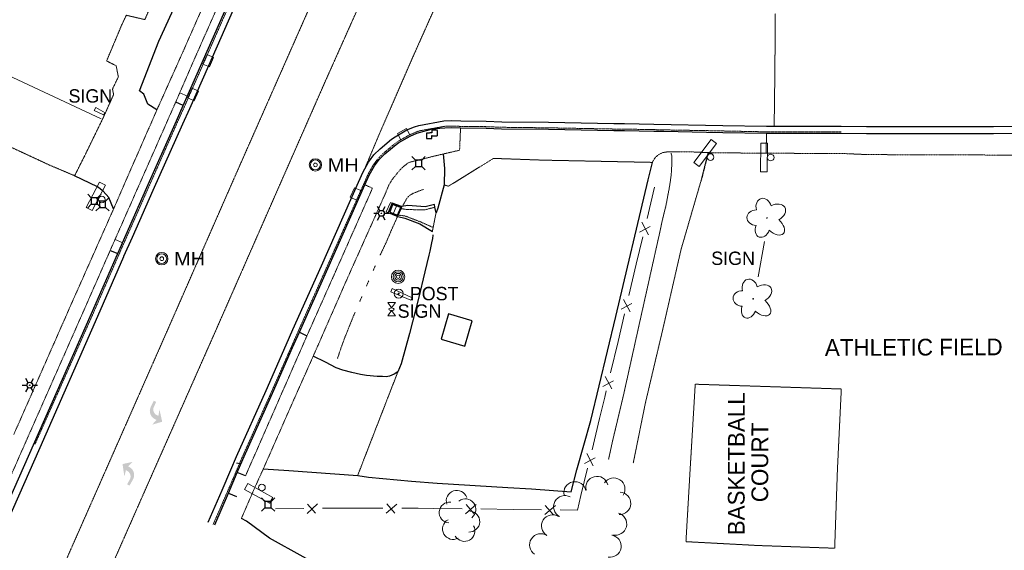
# Model space of a CAD drawing. Extents: x 386588 to 390135, y 96998 to 113606.
# Tile 7 of 92: x 387294 to 387647, y 97797 to 97988. Entities that reach past the tile are written whole.
import ezdxf
from ezdxf.enums import TextEntityAlignment as Align

# ---------------------------------------------------------------- set-up
doc = ezdxf.new("R2010")
doc.units = 0
doc.header["$MEASUREMENT"] = 0
for name, pattern in [('Wisdot3', [0.1875, 0.125, -0.0625]), ('Wisdot5', [0.1, 0.05, -0.05]), ('Wisdot6', [0.375, 0.125, -0.0625, 0.03125, -0.0625, 0.03125, -0.0625])]:
    doc.linetypes.add(name, pattern=pattern)
for name, color, linetype, lineweight in [('E_AREA', 2, 'Wisdot3', 15), ('E_BLD', 241, 'Continuous', 25), ('E_BLD_HvyDash', 241, 'Wisdot3', 25), ('E_BMGRD', 2, 'Egr', 15), ('E_DRN', 40, 'Continuous', 15), ('E_DWY', 2, 'Wisdot3', 15), ('E_LAND_Vegetation', 3, 'Continuous', 15), ('E_LTG', 21, 'Continuous', 25), ('E_MISCPROP', 30, 'Continuous', 15), ('E_MISCPROP_Railing', 30, 'Continuous', 15), ('E_PATH_Sidewalk', 2, 'Wisdot5', 15), ('E_RDWY', 21, 'Continuous', 25), ('E_RDWY_AsphConc', 200, 'Continuous', 25), ('E_RDWY_C_and_G', 21, 'Continuous', 25), ('E_RDWY_Gravel', 21, 'Wisdot3', 25), ('E_RDWY_PavtEdge', 200, 'Wisdot3', 15), ('E_SGN', 21, 'Continuous', 15), ('E_STRUCT_Joint', 200, 'Wisdot3', 15), ('E_UTL_AG', 30, 'Continuous', 15), ('E_UTL_AG_Bold', 30, 'Continuous', 25), ('E_UTL_MH', 30, 'Continuous', 15), ('E_WTR', 4, 'Wisdot6', 15), ('E_WTR_FlowLine', 4, 'Wisdot6', 15), ('P_PATH_Sidewalk', 2, 'Continuous', 30), ('P_PM', 7, 'Continuous', 25)]:
    doc.layers.add(name, color=color, linetype=linetype, lineweight=lineweight)
doc.styles.add('Style-dot_font5', font='dot_font5.shx')
doc.styles.add('Style-IGR_FONT_0', font='dot_font15.shx')
doc.linetypes.add('Egr', pattern='A,0.1,[13,dgnlstyle-ewdotudls.shx,S=0.0002,R=0,X=0,Y=0],0.1', length=0.2)

# ---------------------------------------------------------------- blocks, each defined once
blk = doc.blocks.new('BSGN')
at = {"layer": 'E_SGN', "style": 'Style-dot_font5'}
blk.add_text('SIGN', height=12, dxfattribs=at).set_placement((0.0004433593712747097, 0), align=Align.MIDDLE_CENTER)
blk = doc.blocks.new('INLET')
at = {"layer": 'E_DRN', "flags": 128}
blk.add_lwpolyline([(-7.5, 10), (7.5, 10), (7.5, 0), (-7.5, 0)], close=True, dxfattribs=at)
blk = doc.blocks.new('LPOL')
at = {"layer": 'E_LTG'}
for p, q in [((-4, 0), (-1.5, 0)), ((-0.75, 1.299000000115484), (-2, 3.464000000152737)), ((0.75, 1.299000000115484), (2, 3.464000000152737)), ((1.5, 0), (4, 0)), ((-2, -3.464000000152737), (-0.75, -1.299000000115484)), ((2, -3.464000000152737), (0.75, -1.299000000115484))]:
    blk.add_line(p, q, dxfattribs=at)
for radius in [1.5, 1.5, 1.5, 0.125]:
    blk.add_circle((0, 0), radius, dxfattribs=at)
blk = doc.blocks.new('MH')
at = {"layer": 'E_UTL_MH'}
for radius in [5, 4, 1.5]:
    blk.add_circle((3.053387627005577e-05, -0.0003567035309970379), radius, dxfattribs=at)
at = {"layer": 'E_UTL_MH', "style": 'Style-dot_font5', "width": 1.111111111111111}
blk.add_text('MH', height=10.8, dxfattribs=at).set_placement((10, -0.001000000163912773), align=Align.MIDDLE_LEFT)
blk = doc.blocks.new('MTR')
at = {"layer": 'E_UTL_AG', "flags": 128}
for points in [[(-3.75, 6.495000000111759), (3.75, 6.495000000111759), (0, 1.25)], [(-3.75, -6.495000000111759), (3.75, -6.495000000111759), (0, -1.25)]]:
    blk.add_lwpolyline(points, close=True, dxfattribs=at)
at = {"layer": 'E_UTL_AG'}
blk.add_ellipse((0, 0), major_axis=(2.5, 0), ratio=0.5, dxfattribs=at)
blk = doc.blocks.new('PED')
at = {"layer": 'E_UTL_AG_Bold'}
for p, q in [((-2.5, 2.5), (-5.329000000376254, 5.328999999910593)), ((2.5, 2.5), (5.328999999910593, 5.328999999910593)), ((-2.5, -2.5), (-5.329000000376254, -5.329000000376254)), ((2.5, -2.5), (5.328999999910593, -5.329000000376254))]:
    blk.add_line(p, q, dxfattribs=at)
at = {"layer": 'E_UTL_AG_Bold', "flags": 128}
blk.add_lwpolyline([(-2.5, -2.5), (2.5, -2.5), (2.5, 2.5), (-2.5, 2.5)], close=True, dxfattribs=at)
blk = doc.blocks.new('POLE')
at = {"layer": 'E_MISCPROP'}
for radius in [4.463423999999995, 3.347567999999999, 2.231711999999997, 1.115855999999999]:
    blk.add_circle((0.0004759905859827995, -0.00033181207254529), radius, dxfattribs=at)
blk = doc.blocks.new('POST')
at = {"layer": 'E_MISCPROP'}
for radius in [4, 0.5]:
    blk.add_circle((0, 0), radius, dxfattribs=at)
at = {"layer": 'E_MISCPROP', "style": 'Style-dot_font5'}
blk.add_text('POST', height=12, dxfattribs=at).set_placement((10.00099999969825, 0), align=Align.MIDDLE_LEFT)
blk = doc.blocks.new('SGN')
at = {"flags": 128}
blk.add_lwpolyline([(-15, 3.500000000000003), (-15, 10.5), (15, 10.5), (15, 3.499999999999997)], close=True, dxfattribs=at)
blk.add_circle((0, 0), 3.500000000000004)
blk = doc.blocks.new('SIGN')
at = {"layer": 'E_SGN', "lineweight": 13, "style": 'Style-dot_font5'}
blk.add_text('SIGN', height=12, dxfattribs=at).set_placement((0.0004433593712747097, 0), align=Align.MIDDLE_CENTER)
blk = doc.blocks.new('DTRE')
at = {"layer": 'E_LAND_Vegetation'}
blk.add_circle((-0.1836800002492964, 0), 0.1831067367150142, dxfattribs=at)
for centre, major_axis, ratio in [((-1.870302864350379, 5.319684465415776), (1.359319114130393, -4.981118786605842), 0.7828630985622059), ((4.055502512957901, 2.735869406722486), (-5.27227899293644, -2.928492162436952), 0.6919162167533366), ((-5.871854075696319, 0.1519894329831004), (4.932001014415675, -0.1226139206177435), 0.8320222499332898), ((-2.492468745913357, -5.243435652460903), (1.802061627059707, 4.856219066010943), 0.7168956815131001), ((3.542152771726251, -3.706719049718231), (-5.012431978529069, 4.581562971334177), 0.5602491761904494)]:
    blk.add_ellipse(centre, major_axis=major_axis, ratio=ratio, start_param=1.570796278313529, end_param=4.712388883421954, dxfattribs=at)

msp = doc.modelspace()

# ---------------------------------------------------------------- hatches: boundary and pattern name
at = {"layer": 'P_PM', "linetype": 'Continuous', "lineweight": 25}
h = msp.add_hatch(color=7, dxfattribs=at)
edge = h.paths.add_edge_path()
edge.add_line((387342.9217439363, 97850.67851005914), (387342.0193603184, 97851.10944370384))
edge.add_line((387342.0193603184, 97851.10944370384), (387340.9036731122, 97848.7731725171))
edge.add_line((387340.9036731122, 97848.7731725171), (387340.9370595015, 97848.84583747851))
edge.add_arc((387343.8979997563, 97847.43182391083), 3.281249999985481, 154.472931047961, 244.4728885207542)
edge.add_line((387342.4839839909, 97844.4708847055), (387342.406467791, 97844.508240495))
edge.add_line((387342.406467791, 97844.508240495), (387343.0056505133, 97844.22210055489))
edge.add_line((387343.0056505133, 97844.22210055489), (387341.4554782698, 97842.51220844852))
edge.add_line((387341.4554782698, 97842.51220844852), (387345.0635269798, 97843.5607319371))
edge.add_line((387345.0635269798, 97843.5607319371), (387344.0822766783, 97847.97332730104))
edge.add_line((387344.0822766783, 97847.97332730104), (387343.7004629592, 97845.65141609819))
edge.add_line((387343.7004629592, 97845.65141609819), (387343.1836964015, 97845.89819420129))
edge.add_arc((387344.1545060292, 97847.96398511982), 2.28253443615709, 154.8284550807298, 244.8290222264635, ccw=False)
edge.add_line((387342.0887247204, 97848.9348151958), (387342.9217439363, 97850.67851005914))
h = msp.add_hatch(color=7, dxfattribs=at)
edge = h.paths.add_edge_path()
edge.add_line((387332.4695098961, 97821.13835291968), (387333.3392131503, 97820.64477795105))
edge.add_line((387333.3392131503, 97820.64477795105), (387334.617078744, 97822.89643967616))
edge.add_line((387334.617078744, 97822.89643967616), (387334.5786448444, 97822.82631348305))
edge.add_arc((387331.7249379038, 97824.44586844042), 3.281250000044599, 330.4239312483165, 420.4238887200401)
edge.add_line((387333.3444949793, 97827.29957417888), (387333.4191800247, 97827.2568382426))
edge.add_line((387333.4191800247, 97827.2568382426), (387332.8416970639, 97827.58457202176))
edge.add_line((387332.8416970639, 97827.58457202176), (387334.5087348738, 97829.18073928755))
edge.add_line((387334.5087348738, 97829.18073928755), (387330.8356559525, 97828.38959566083))
edge.add_line((387330.8356559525, 97828.38959566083), (387331.5028856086, 97823.91872834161))
edge.add_line((387331.5028856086, 97823.91872834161), (387332.0476954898, 97826.2078844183))
edge.add_line((387332.0476954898, 97826.2078844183), (387332.5457473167, 97825.9252336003))
edge.add_arc((387331.4314961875, 97823.93314728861), 2.282534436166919, -29.220544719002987, 60.780022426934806, ccw=False)
edge.add_line((387333.4235714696, 97822.81887644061), (387332.4695098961, 97821.13835291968))

# ---------------------------------------------------------------- linework, layer by layer
at = {"layer": 'E_BLD'}
for p, q in [((387447.6969999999, 97882.21200000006), (387445.0700000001, 97873.125)), ((387456.237, 97879.74099999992), (387447.6969999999, 97882.21200000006)), ((387453.6100000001, 97870.65500000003), (387456.237, 97879.74099999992)), ((387445.0700000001, 97873.125), (387453.6100000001, 97870.65500000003))]:
    msp.add_line(p, q, dxfattribs=at)
at = {"layer": 'E_BLD_HvyDash', "flags": 128}
for points in [[(387441.807, 97947.18399999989), (387439.801, 97947.04900000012)], [(387439.801, 97947.04900000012), (387439.852, 97945.18500000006)], [(387443.7829999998, 97948.19100000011), (387441.8029999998, 97948.1669999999)], [(387441.8029999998, 97948.1669999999), (387441.807, 97947.18399999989)], [(387443.753, 97946.14600000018), (387443.7829999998, 97948.19100000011)], [(387439.852, 97945.18500000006), (387441.7779999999, 97945.16500000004)], [(387441.7519999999, 97946.17599999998), (387443.753, 97946.14600000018)], [(387441.7779999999, 97945.16500000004), (387441.7519999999, 97946.17599999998)]]:
    msp.add_lwpolyline(points, dxfattribs=at)
at = {"layer": 'E_DWY', "flags": 128}
for points in [[(387280.46, 97946.8629999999), (387304.736, 97935.57600000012), (387313.6599999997, 97931.80700000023)], [(387527.5009741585, 97939.76100496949), (387527.605, 97939.74099999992), (387527.804, 97938.93999999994), (387527.8740000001, 97937.00900000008), (387527.6100000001, 97932.37800000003), (387527.2960000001, 97929.919), (387526.8640000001, 97927.21900000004), (387526.314, 97924.39199999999), (387525.73, 97921.19100000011), (387524.425, 97915.9040000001), (387523.6839999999, 97912.41299999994), (387523.179, 97910.12000000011), (387516.5490000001, 97880.42999999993), (387510.412, 97852.79799999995), (387506.517, 97836.473), (387505.1200000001, 97830.01300000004)], [(387513.9920000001, 97828.81000000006), (387518.355, 97850.39599999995), (387524.473, 97876.29300000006), (387531.129, 97905.37899999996), (387538.3080000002, 97930.07500000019)], [(387536.2109999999, 97857.02300000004), (387534.3800000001, 97826.49099999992), (387532.878, 97800.55199999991), (387558.5900000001, 97799.17599999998), (387586.2139999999, 97798.19999999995), (387587.1969999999, 97826.34000000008), (387588.5919999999, 97855.331)], [(387588.591, 97855.31199999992), (387563.574, 97856.13100000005), (387536.2109999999, 97857.02300000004)], [(387371.6529999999, 97828.68299999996), (387373.3433125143, 97828.60350962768)]]:
    msp.add_lwpolyline(points, dxfattribs=at)
at = {"layer": 'E_LAND_Vegetation'}
for centre, radius, start, end in [((387500.9406189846, 97819.98098667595), 4.0025864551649, 14.12895555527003, 194.1136333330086), ((387506.9893815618, 97819.43528217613), 4.002586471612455, 326.1398361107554, 146.1245138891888), ((387493.094552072, 97818.05873504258), 4.00258645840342, 11.93237222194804, 191.9170499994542), ((387450.6981911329, 97815.18202308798), 3.775680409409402, 18.77694999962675, 198.7616277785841), ((387453.7613555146, 97812.12477952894), 3.775680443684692, 307.3229305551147, 127.3076083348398), ((387489.4219479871, 97813.06672988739), 4.002586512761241, 61.49951666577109, 241.4841944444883), ((387509.0793308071, 97814.27695727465), 4.002586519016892, 267.4987083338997, 87.48338611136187), ((387448.1657199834, 97811.0157324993), 3.775680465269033, 84.26759444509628, 264.2522722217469), ((387455.1405464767, 97807.7667751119), 3.775680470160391, 267.3229305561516, 87.30760833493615), ((387485.0814538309, 97806.19214288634), 4.002586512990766, 57.87068611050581, 237.8553638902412), ((387507.6400461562, 97806.90481173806), 4.002586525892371, 255.1032972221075, 75.08797499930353), ((387449.3834118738, 97805.11727645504), 3.775680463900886, 119.0711916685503, 299.0558694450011), ((387453.4525010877, 97804.43015240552), 3.775680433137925, 209.4978416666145, 29.48251944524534), ((387480.7866134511, 97799.39075799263), 4.002586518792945, 56.7795805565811, 236.7642583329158), ((387505.6412737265, 97798.95802251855), 4.002586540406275, 260.4212333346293, 80.40591111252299)]:
    msp.add_arc(centre, radius, start, end, dxfattribs=at)
at = {"layer": 'E_MISCPROP_Railing'}
for p, q in [((387519.395, 97910.66299999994), (387517.0519999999, 97915.11400000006)), ((387516.2180000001, 97911.59199999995), (387520.024, 97913.6229999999)), ((387512.851, 97882.9979999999), (387510.5079999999, 97887.44999999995)), ((387509.675, 97883.929), (387513.48, 97885.95999999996)), ((387503.1310000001, 97856.26399999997), (387506.936, 97858.29499999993)), ((387506.307, 97855.33499999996), (387503.9639999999, 97859.78600000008)), ((387496.4609999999, 97828.63899999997), (387500.2779999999, 97830.6499999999)), ((387499.6329999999, 97827.69200000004), (387497.314, 97832.15599999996)), ((387397.0090000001, 97810.70900000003), (387400.7509999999, 97814.07199999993)), ((387397.132, 97814.01699999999), (387400.034, 97810.82499999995)), ((387425.402, 97810.76600000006), (387429.2069999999, 97814.05799999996)), ((387425.588, 97814.07000000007), (387428.429, 97810.82499999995)), ((387453.8130000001, 97810.57499999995), (387457.6459999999, 97813.83400000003)), ((387454.027, 97813.87800000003), (387456.8400000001, 97810.60800000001)), ((387482.2390000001, 97810.2350000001), (387486.0700000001, 97813.49399999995)), ((387482.4510000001, 97813.53700000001), (387485.2660000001, 97810.26799999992))]:
    msp.add_line(p, q, dxfattribs=at)
at = {"layer": 'E_MISCPROP_Railing', "flags": 128}
for points in [[(387220.3289999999, 97999.9609999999), (387246.024, 97988.19900000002), (387285.7520000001, 97969.65699999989), (387323.206, 97952.17299999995)], [(387518.942, 97916.45500000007), (387521.601, 97927.696)], [(387515.057, 97900.03300000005), (387517.3959999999, 97909.919)], [(387512.398, 97888.79099999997), (387515.057, 97900.03300000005)], [(387508.513, 97872.36800000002), (387510.852, 97882.25600000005)], [(387505.8540000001, 97861.1270000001), (387508.513, 97872.36800000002)], [(387501.929, 97844.71399999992), (387503.79, 97852.40100000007), (387504.3089999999, 97854.59100000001)], [(387499.2109999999, 97833.48699999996), (387501.929, 97844.71399999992)], [(387495.2390000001, 97817.0859999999), (387497.6300000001, 97826.95999999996)], [(387487.7919999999, 97811.94299999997), (387493.9750000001, 97811.86800000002), (387495.2390000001, 97817.0859999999)], [(387385.6399999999, 97812.31199999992), (387395.798, 97812.46600000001)], [(387402.514, 97812.56700000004), (387405.2080000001, 97812.60800000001), (387414.0649999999, 97812.57799999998)], [(387414.0649999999, 97812.57799999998), (387424.2239999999, 97812.544)], [(387430.9410000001, 97812.53099999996), (387436.878, 97812.55199999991), (387442.4920000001, 97812.4850000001)], [(387442.4920000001, 97812.4850000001), (387452.6510000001, 97812.3629999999)], [(387459.3659999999, 97812.28300000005), (387470.9169999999, 97812.14500000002)], [(387470.9169999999, 97812.14500000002), (387481.0760000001, 97812.02300000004)]]:
    msp.add_lwpolyline(points, dxfattribs=at)
at = {"layer": 'E_PATH_Sidewalk', "lineweight": 15}
msp.add_line((387296.2364149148, 97836.55742957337), (387263.5893335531, 97762.5886734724), dxfattribs=at)
at = {"layer": 'E_PATH_Sidewalk', "flags": 128}
for points in [[(387352.6069999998, 97976.50100000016), (387372.3599999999, 98021.27300000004)], [(387356.8429999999, 97974.179), (387376.949, 98019.56600000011)], [(387343.1809999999, 97955.46400000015), (387352.6069999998, 97976.50100000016)], [(387349.9109999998, 97958.23400000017), (387356.8429999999, 97974.179)], [(387326.4079999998, 97905.00499999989), (387349.9109999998, 97958.23400000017)], [(387332.4129999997, 97930.91300000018), (387343.1809999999, 97955.46400000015)], [(387451.71, 97940.96400000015), (387452.0490000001, 97948.99699999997)], [(387443.1519999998, 97938.97599999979), (387451.71, 97940.96400000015)], [(387520.8330000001, 97936.59400000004), (387521.0531276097, 97937.05282019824), (387521.8662649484, 97938.30747560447), (387522.9699999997, 97939.31600000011), (387522.9699999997, 97939.31600000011), (387524.5840943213, 97940.11308718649), (387526.3638453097, 97940.38352180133), (387526.3638453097, 97940.38352180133), (387534.7739999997, 97940.35699999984), (387540.8169999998, 97940.07899999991), (387561.5980000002, 97939.85900000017), (387588.531, 97939.79799999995)], [(387588.531, 97939.79799999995), (387596.6950000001, 97939.43900000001), (387614.2760000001, 97939.26900000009), (387629.97, 97939.35599999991), (387647.602, 97939.1499999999), (387673.9199999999, 97939.12599999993), (387694.53, 97939.18299999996), (387713.568, 97939.00300000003), (387729.6629999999, 97938.95100000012), (387740.061, 97938.9709999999), (387740.8419999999, 97938.15699999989), (387741.3470000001, 97937.57400000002), (387741.8319999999, 97936.99600000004), (387742.0249999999, 97936.63199999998), (387742.081, 97936.10599999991), (387742.0859999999, 97935.00499999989), (387741.923, 97933.03600000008), (387741.8319999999, 97931.33400000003), (387741.794, 97929.72900000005), (387741.872, 97928.00399999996), (387741.8940000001, 97926.50300000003), (387741.9879999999, 97924.50300000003), (387729.3899999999, 97912.82899999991), (387717.811, 97901.81600000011), (387708.483, 97893.08799999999), (387708.3540000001, 97892.8500000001), (387708.4809999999, 97885.696), (387708.5320000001, 97866.69500000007), (387708.5090000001, 97851.25399999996), (387708.53, 97837.22900000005), (387708.605, 97823.06199999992), (387708.4510000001, 97806.86499999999), (387708.5149999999, 97798.73699999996), (387708.487, 97791.13599999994), (387708.6499999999, 97790.59499999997), (387715.0859999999, 97784.62899999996), (387722.3700000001, 97777.41800000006), (387728.899, 97770.70999999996), (387735.655, 97763.82300000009), (387732.149, 97759.6270000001), (387726.0430000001, 97752.76300000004), (387722.075, 97747.81499999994), (387721.9709999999, 97747.527), (387721.8300000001, 97739.1229999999), (387721.675, 97726.83499999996), (387721.6699999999, 97717.57799999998), (387723.939, 97717.6370000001), (387726.6899999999, 97718.0290000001), (387726.53, 97723.41100000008), (387726.649, 97729.21900000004), (387726.5660000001, 97737.03300000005), (387726.6189999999, 97741.73099999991), (387726.3500000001, 97745.35400000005), (387726.3589999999, 97745.82799999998), (387726.946, 97746.902), (387729.8060000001, 97750.03000000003), (387736.452, 97757.64100000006), (387741.8189999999, 97763.76099999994), (387746.737, 97769.1000000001), (387750.9010000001, 97773.84899999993), (387753.2320000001, 97776.66599999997), (387753.895, 97777.5290000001), (387754.3130000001, 97778.09700000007), (387754.531, 97778.34700000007), (387760.4780000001, 97778.20900000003), (387770.4350000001, 97778.05799999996), (387778.449, 97777.93200000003), (387786.4380000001, 97777.88400000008), (387790.706, 97777.81099999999), (387792.3149999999, 97777.78399999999), (387793.6270000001, 97777.98999999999), (387796.2649999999, 97778.00399999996), (387798.4650000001, 97778.19999999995), (387799.997, 97778.35400000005), (387801.2010000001, 97778.38899999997), (387802.2709999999, 97778.55300000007), (387803.0900000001, 97778.48999999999), (387808.1429999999, 97778.21500000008), (387813.46, 97778.2080000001), (387823.584, 97778.04799999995), (387828.5079999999, 97778.10899999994), (387828.6229999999, 97780.84899999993)], [(387431.3229733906, 97934.8676487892), (387433.1149999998, 97936.32400000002)], [(387433.1149999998, 97936.32400000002), (387433.6200000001, 97936.58499999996)], [(387433.1149999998, 97936.32400000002), (387433.1149999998, 97936.32400000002)], [(387433.6200000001, 97936.58499999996), (387443.1519999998, 97938.97599999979)], [(387427.4399999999, 97930.28800000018), (387429.1079226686, 97932.4108045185)], [(387429.1079226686, 97932.4108045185), (387430.4040000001, 97933.94900000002)], [(387429.1079226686, 97932.4108045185), (387429.1079226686, 97932.4108045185)], [(387430.4040000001, 97933.94900000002), (387431.3229733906, 97934.8676487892)], [(387430.4040000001, 97933.94900000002), (387430.4040000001, 97933.94900000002)], [(387431.3229733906, 97934.8676487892), (387431.3229733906, 97934.8676487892)], [(387327.6319999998, 97919.90799999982), (387332.4129999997, 97930.91300000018)], [(387420.452, 97927.29999999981), (387417.784, 97928.57400000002)], [(387426.3419353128, 97928.49964390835), (387427.4399999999, 97930.28800000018)], [(387427.4399999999, 97930.28800000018), (387427.4399999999, 97930.28800000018)], [(387407.1600000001, 97897.30599999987), (387420.452, 97927.29999999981)], [(387411.52, 97895.12999999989), (387425.0549999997, 97925.3500000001)], [(387425.0549999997, 97925.3500000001), (387426.3419353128, 97928.49964390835)], [(387426.3419353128, 97928.49964390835), (387426.3419353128, 97928.49964390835)], [(387312.6439999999, 97886.18999999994), (387327.6319999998, 97919.90799999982)], [(387317.1809999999, 97883.99899999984), (387326.4079999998, 97905.00499999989)], [(387396.9619999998, 97874.38499999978), (387407.1600000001, 97897.30599999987)], [(387399.2029999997, 97867.04600000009), (387411.52, 97895.12999999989)], [(387291.8590000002, 97839.0410000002), (387312.6439999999, 97886.18999999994)], [(387296.2364149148, 97836.55742957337), (387317.1809999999, 97883.99899999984)], [(387374.9249999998, 97824.11799999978), (387396.9619999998, 97874.38499999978)], [(387391.628, 97850.06000000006), (387399.2029999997, 97867.04600000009)], [(387381.304, 97826.62099999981), (387391.628, 97850.06000000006)], [(387377.7399999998, 97818.7799999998), (387381.304, 97826.62099999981)], [(387373.4670000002, 97808.87699999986), (387377.7399999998, 97818.7799999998)]]:
    msp.add_lwpolyline(points, dxfattribs=at)
at = {"layer": 'E_RDWY', "flags": 128}
for points in [[(387588.5447268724, 97949.55440479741), (387597.639, 97949.4709999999), (387643.125, 97949.5020000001), (387682.794, 97949.6370000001), (387734.9369999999, 97949.77600000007), (387745.5349999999, 97949.56799999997), (387763.5290000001, 97949.63599999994)], [(387588.523, 97947.054), (387597.645, 97946.9709999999), (387643.1300000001, 97947.0020000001), (387682.801, 97947.1370000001), (387734.9169999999, 97947.27600000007), (387745.486, 97947.06799999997)]]:
    msp.add_lwpolyline(points, dxfattribs=at)
at = {"layer": 'E_RDWY_AsphConc', "flags": 128}
for points in [[(387343.1809999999, 97955.46400000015), (387339.9589999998, 97957.42100000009), (387338.415, 97961.06000000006), (387336.8760000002, 97962.24200000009), (387343.852, 97980.04000000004), (387364.2489999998, 98024.82599999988), (387385.5049999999, 98072.42700000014), (387406.3420000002, 98118.8620000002), (387427.4399999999, 98165.25799999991), (387446.3659999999, 98205.56399999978), (387449.7990000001, 98212.2629999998), (387457.0830000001, 98217.20299999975), (387459.0609999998, 98216.84400000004)], [(387352.6370000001, 97956.97999999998), (387349.9109999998, 97958.23400000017)], [(387445.7680000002, 97939.62900000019), (387446.3319999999, 97934.39699999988), (387446.148, 97928.5), (387443.9369999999, 97920.179), (387443.2549999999, 97918.53200000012), (387442.8840000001, 97920.49800000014), (387442.6710000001, 97921.45299999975), (387439.307, 97920.58799999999), (387433.0899999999, 97921.14399999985), (387430.9169999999, 97920.72699999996)], [(387519.3169999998, 97930.31999999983), (387520.8330000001, 97936.59400000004)], [(387327.6319999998, 97919.90799999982), (387325.9390000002, 97923.93800000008), (387323.8810000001, 97926.30899999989), (387321.8530000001, 97927.87300000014), (387313.6600000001, 97931.80700000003)], [(387415.1770000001, 97824.33000000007), (387418.9809999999, 97823.72799999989), (387434.513, 97822.26799999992), (387443.7039999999, 97821.57799999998), (387468.99, 97820.01399999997), (387477.5360000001, 97819.44900000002), (387491.6839999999, 97818.48099999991), (387493.7849999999, 97826.30899999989), (387498.709, 97843.96900000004), (387507.7550000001, 97881.3459999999), (387519.3169999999, 97930.32)], [(387429.5150000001, 97917.21499999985), (387429.6570000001, 97917.68200000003), (387430.798, 97919.99200000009), (387430.9169999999, 97920.72699999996), (387427.5559999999, 97921.97300000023), (387426.091, 97918.63899999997), (387429.5150000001, 97917.21499999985), (387432.054, 97916.53599999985), (387437.443, 97914.58900000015), (387441.9449999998, 97911.85900000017)], [(387442.1229456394, 97910.56084648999), (387442.118, 97910.46500000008), (387441.9609999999, 97909.24099999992), (387441.648, 97907.72600000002), (387441.398, 97906.56300000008), (387440.993, 97904.78700000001), (387440.639, 97903.2649999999), (387439.186, 97897.36199999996), (387437, 97887.79900000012), (387433.7620000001, 97875.16800000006), (387430.7849999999, 97864.30899999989), (387429.5800000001, 97861.48600000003)], [(387326.4079999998, 97905.00499999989), (387329.1140000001, 97903.86500000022)], [(387394.2399999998, 97875.67199999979), (387396.9619999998, 97874.38499999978)], [(387429.5800000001, 97861.48600000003), (387428.2239999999, 97860.68599999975), (387426.6189999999, 97859.93899999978), (387426.6189999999, 97859.93899999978), (387425.3205636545, 97859.71525236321), (387424.0049999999, 97859.78800000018), (387424.0049999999, 97859.78800000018), (387422.145, 97859.7749999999), (387418.3695327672, 97860.09863657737), (387418.3695327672, 97860.09863657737), (387416.227, 97860.46700000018), (387416.227, 97860.46700000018), (387413.0918338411, 97861.21942268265), (387413.0918338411, 97861.21942268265), (387409.7969999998, 97862.08799999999), (387409.7969999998, 97862.08799999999), (387407.4849108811, 97862.94174678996), (387407.4849108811, 97862.94174678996), (387403.6639999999, 97864.96700000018), (387403.6639999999, 97864.96700000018), (387399.2029999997, 97867.04600000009)], [(387381.304, 97826.62099999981), (387390.5239999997, 97826.1129999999), (387415.1770000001, 97824.33000000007)], [(387374.9249999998, 97824.11799999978), (387371.9729999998, 97825.35600000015)], [(387368.807, 97817.99099999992), (387371.6850000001, 97816.7089999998)], [(387407.696, 97788.39399999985), (387383.585, 97801.7799999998), (387375.253, 97807.87099999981), (387373.4670000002, 97808.87699999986)]]:
    msp.add_lwpolyline(points, dxfattribs=at)
msp.add_lwpolyline([(387427.6519999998, 97921.51699999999), (387426.6439999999, 97918.71100000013), (387429.4210000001, 97917.6379999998), (387430.6299999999, 97920.45699999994)], close=True, dxfattribs=at)
at = {"layer": 'E_RDWY_C_and_G'}
msp.add_line((387090.2416382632, 97356.21483970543), (387301.2747749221, 97834.35298016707), dxfattribs=at)
at = {"layer": 'E_RDWY_C_and_G', "flags": 128}
for points in [[(387298.9377424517, 97835.24903439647), (387319.7229999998, 97882.36500000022), (387329.0580000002, 97903.70399999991), (387329.1140000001, 97903.86500000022), (387332.1660000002, 97910.72999999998), (387339.5899999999, 97927.57599999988), (387350.1510000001, 97951.45099999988), (387352.6370000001, 97956.97999999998), (387359.4369999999, 97972.38200000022), (387379.7599999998, 98018.58999999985), (387399.889, 98064.06499999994), (387421.2540000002, 98112.5129999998), (387439.6979999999, 98154.11599999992), (387460.568, 98201.3999999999), (387465.4180000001, 98212.4879999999), (387466.054, 98214.02300000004), (387476.7540000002, 98238.04900000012), (387478.1609999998, 98241.04900000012), (387486.1217946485, 98259.60861505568)], [(387301.2747749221, 97834.35298016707), (387321.9188849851, 97881.39642252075), (387331.2941686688, 97902.82750752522), (387331.3432816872, 97902.96870745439), (387334.4507509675, 97909.71512737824), (387341.87700349, 97926.56623863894), (387352.4342342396, 97950.43271758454), (387354.9205963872, 97955.9625230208), (387361.7247328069, 97971.37389201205), (387382.0472538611, 98017.58080304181), (387402.1757569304, 98063.05468038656), (387423.5404640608, 98111.50201626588), (387441.9834702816, 98153.1027746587)], [(387361.5813204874, 97807.51555415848), (387366.5102701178, 97818.97843701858), (387369.6729129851, 97826.3356273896), (387371.6673351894, 97831.06221730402), (387382.296677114, 97854.78383406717), (387389.5392371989, 97871.19503942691), (387391.9540430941, 97876.68414441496), (387402.1400409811, 97899.5426278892), (387415.4685780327, 97929.51986451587), (387417.0770037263, 97933.20942615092), (387419.0654863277, 97936.70883113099), (387419.0654863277, 97936.70883113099), (387420.9651498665, 97939.25087496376), (387423.2109151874, 97941.49302717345), (387423.2109151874, 97941.49302717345), (387427.3231734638, 97944.94111598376), (387427.3231734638, 97944.94111598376), (387428.5491941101, 97945.81141506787), (387428.5491941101, 97945.81141506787), (387432.827682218, 97948.2200614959), (387432.827682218, 97948.2200614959), (387435.5492253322, 97949.38377253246), (387435.5492253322, 97949.38377253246), (387437.038068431, 97949.8790467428), (387437.038068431, 97949.8790467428), (387446.10697967, 97951.50391996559), (387446.10697967, 97951.50391996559), (387448.8647636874, 97951.57796765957), (387448.8647636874, 97951.57796765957), (387452.122684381, 97951.49630898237), (387452.122684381, 97951.49630898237), (387461.2575265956, 97951.38942783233), (387466.8525053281, 97951.17042866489), (387483.6026215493, 97950.97473107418), (387507.0557460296, 97950.54278403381), (387510.889469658, 97950.50681477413), (387521.3486896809, 97950.34160595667), (387546.100631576, 97949.84750730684), (387561.8208913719, 97949.53701570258), (387588.5214097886, 97949.5539994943)], [(387363.878, 97806.52799999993), (387368.807, 97817.99099999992), (387371.9729999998, 97825.35600000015), (387373.96, 97830.06499999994), (387384.5809999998, 97853.76800000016), (387391.827, 97870.18699999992), (387394.2399999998, 97875.67199999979), (387404.4240000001, 97898.52600000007), (387417.784, 97928.57400000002), (387419.2962620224, 97932.05775247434), (387421.1708422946, 97935.36069306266), (387421.1708422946, 97935.36069306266), (387422.8545434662, 97937.61374582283), (387424.8449999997, 97939.60099999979), (387424.8449999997, 97939.60099999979), (387428.9013140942, 97943.00218015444), (387428.9013140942, 97943.00218015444), (387429.8590000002, 97943.68200000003), (387429.8590000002, 97943.68200000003), (387433.9688900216, 97945.99573131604), (387433.9688900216, 97945.99573131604), (387436.3689999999, 97947.02199999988), (387436.3689999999, 97947.02199999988), (387437.6624773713, 97947.45402383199), (387437.6624773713, 97947.45402383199), (387438.5589999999, 97947.7250000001), (387438.5589999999, 97947.7250000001), (387442.0878644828, 97948.58048339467), (387442.0878644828, 97948.58048339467), (387444.3879999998, 97948.90199999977), (387444.3879999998, 97948.90199999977), (387444.6178529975, 97948.91757343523), (387444.6178529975, 97948.91757343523), (387446.3760000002, 97949.01500000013), (387446.3760000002, 97949.01500000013), (387448.8568314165, 97949.07798024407), (387448.8568314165, 97949.07798024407), (387452.0490000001, 97948.99699999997), (387452.0490000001, 97948.99699999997), (387461.1940000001, 97948.89000000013), (387466.7889999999, 97948.67100000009), (387483.5649999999, 97948.4750000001), (387507.0210000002, 97948.04300000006), (387510.858, 97948.00700000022), (387521.304, 97947.84200000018), (387524.9789999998, 97947.73600000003), (387540.1979999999, 97947.4709999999), (387546.051, 97947.34799999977), (387561.7970000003, 97947.03700000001), (387588.523, 97947.054)]]:
    msp.add_lwpolyline(points, dxfattribs=at)
at = {"layer": 'E_RDWY_C_and_G', "linetype": 'Continuous', "lineweight": 25, "flags": 128}
msp.add_lwpolyline([(387087.9551238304, 97357.22402276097), (387298.9377424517, 97835.24903439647)], dxfattribs=at)
at = {"layer": 'E_RDWY_Gravel', "flags": 128}
msp.add_lwpolyline([(387540.8169999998, 97940.07899999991), (387538.3080000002, 97930.07500000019)], dxfattribs=at)
at = {"layer": 'E_RDWY_PavtEdge', "flags": 128}
for points in [[(387492.05, 98206.62400000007), (387462.1100000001, 98137.96800000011), (387432.919, 98071.65800000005), (387400.3740000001, 97997.75600000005), (387371.639, 97932.66800000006), (387346.754, 97875.93599999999), (387318.013, 97810.75699999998), (387294.6189999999, 97757.77000000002), (387272.2849999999, 97707.21600000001), (387246.841, 97649.66500000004), (387226.557, 97603.544), (387201.274, 97545.75), (387175.348, 97487.3459999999), (387150.6200000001, 97431.18699999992), (387129.0959999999, 97382.65999999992), (387111.9920000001, 97344.04799999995)], [(387499.787, 98183.07400000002), (387476.817, 98131.48399999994), (387447.5649999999, 98064.88400000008), (387423.29, 98009.88299999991), (387403.6780000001, 97965.96900000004), (387386.3230000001, 97926.49300000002), (387364.304, 97876.36599999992), (387340.9010000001, 97823.4750000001), (387316.2890000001, 97767.6810000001), (387289.757, 97707.01799999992), (387263.1869999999, 97647.0419999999), (387236.398, 97586.01600000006), (387219.307, 97547.68800000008), (387195.075, 97492.3330000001), (387169.243, 97433.89800000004), (387146.5889999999, 97383.19999999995)]]:
    msp.add_lwpolyline(points, dxfattribs=at)
at = {"layer": 'E_SGN'}
msp.add_line((387561.0560000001, 97908.19100000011), (387558.7820000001, 97895.58799999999), dxfattribs=at)
at = {"layer": 'E_SGN', "flags": 128}
for points in [[(387321.2450000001, 97956.24399999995), (387320.6239999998, 97955.19100000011)], [(387320.6239999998, 97955.19100000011), (387324.003, 97953.62300000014)], [(387324.577, 97954.34400000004), (387321.2450000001, 97956.24399999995)], [(387324.003, 97953.62300000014), (387324.577, 97954.34400000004)], [(387427.0890000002, 97890.20399999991), (387427.577, 97891.32700000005)], [(387434.2310000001, 97887.12900000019), (387427.0890000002, 97890.20399999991)], [(387427.577, 97891.32700000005), (387434.673, 97887.98300000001)], [(387434.673, 97887.98300000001), (387434.2310000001, 97887.12900000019)]]:
    msp.add_lwpolyline(points, dxfattribs=at)
at = {"layer": 'E_STRUCT_Joint', "flags": 128}
for points in [[(387313.6600000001, 97931.80700000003), (387317.3339999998, 97939.10699999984), (387323.8369999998, 97952.44900000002), (387327.6269999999, 97960.91999999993), (387327.2319999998, 97962.90100000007), (387329.3319999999, 97967.27000000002), (387328.551, 97971.24899999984), (387325.122, 97972.97899999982), (387330.4720000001, 97985.71900000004), (387332.165, 97989.35999999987), (387338.8509999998, 97987.81099999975), (387355.7259999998, 98026.8450000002), (387377.4920000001, 98076.72399999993), (387397.7280000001, 98122.97599999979), (387418.2570000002, 98169.77000000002), (387427.4399999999, 98165.25799999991)], [(387417.73, 97934.39199999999), (387422.7459999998, 97946.35300000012), (387435.2970000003, 97975.1830000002), (387445.6209999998, 97998.32400000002), (387455.1319999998, 98019.75199999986), (387462.9359999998, 98036.66399999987)], [(387564.5150000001, 97949.45200000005), (387564.7689999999, 97969.2919999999), (387564.9189999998, 97990.04900000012)], [(387561.7970000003, 97947.03700000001), (387561.5980000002, 97939.85900000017)], [(387446.148, 97928.5), (387447.7039999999, 97928.03700000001), (387463.8719595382, 97938.02247695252), (387463.923, 97938.054), (387463.8289999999, 97938.02400000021), (387463.8719595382, 97938.02247695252), (387481.7400000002, 97937.38899999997), (387520.8330000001, 97936.59400000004)], [(387443.2549999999, 97918.53200000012), (387442.2289999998, 97913.24599999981), (387441.9449999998, 97911.85900000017)], [(387415.1770000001, 97824.33000000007), (387419.827, 97836.3500000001), (387429.5800000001, 97861.48600000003)]]:
    msp.add_lwpolyline(points, dxfattribs=at)
at = {"layer": 'E_WTR', "flags": 128}
for points in [[(387438.7860000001, 97926.89199999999), (387437.307, 97926.39800000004), (387435.074, 97925.49300000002), (387433.737, 97924.70999999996), (387432.9569999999, 97923.93800000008), (387432.6059999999, 97923.34700000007), (387432.3200000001, 97922.82899999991), (387431.0449999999, 97920.62199999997), (387430.6850000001, 97919.90899999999), (387430.1470000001, 97918.73699999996), (387429.0530000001, 97916.304), (387428.074, 97914.11499999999), (387427.1359999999, 97911.99399999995), (387425.2509999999, 97907.61100000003), (387423.389, 97903.70699999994), (387423.23, 97903.36100000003)], [(387421.55, 97899.66299999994), (387420.7250000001, 97897.80499999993)], [(387419.1040000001, 97894.07600000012), (387418.297, 97892.20999999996)], [(387416.6810000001, 97888.47900000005), (387415.8729999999, 97886.6129999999)], [(387414.2579999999, 97882.88199999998), (387413.584, 97881.32600000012), (387412.0900000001, 97877.58199999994), (387410.5209999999, 97873.73900000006), (387409.0060000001, 97869.50499999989), (387407.907836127, 97866.21280627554)]]:
    msp.add_lwpolyline(points, dxfattribs=at)
at = {"layer": 'E_WTR_FlowLine', "flags": 128}
for points in [[(387299.4239957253, 97835.46576104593), (387320.1896255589, 97882.15917728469), (387329.533185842, 97903.51774534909), (387329.5886862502, 97903.67730902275), (387332.6323572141, 97910.5235741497), (387340.0565487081, 97927.37000867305), (387350.6167797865, 97951.24327039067), (387353.1028536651, 97956.77243470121), (387359.9036974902, 97972.1763459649), (387380.2265997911, 98018.38412382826), (387400.3554984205, 98063.8588948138), (387421.720438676, 98112.3067593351), (387440.1644051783, 98153.90968377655), (387461.0349160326, 98201.19484119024), (387465.8872520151, 98212.28818168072), (387466.5226032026, 98213.82161575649), (387477.2178577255, 98237.83696016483), (387478.6255358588, 98240.83840607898), (387482.0531771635, 98248.66643827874)], [(387363.3451703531, 97806.75711256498), (387368.3384771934, 97818.1924606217), (387371.50378225, 97825.55584398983), (387373.4922963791, 97830.2684323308), (387384.1149981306, 97853.97523014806), (387391.3602963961, 97870.39264006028), (387393.7736647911, 97875.87847746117), (387403.9580723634, 97898.73339209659), (387417.3115674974, 97928.7667619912), (387418.8434829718, 97932.29260039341), (387420.7413496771, 97935.63571322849), (387420.7413496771, 97935.63571322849), (387422.4691071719, 97937.94772016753), (387424.5116466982, 97939.98697354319), (387424.5116466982, 97939.98697354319), (387428.5793734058, 97943.39772306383), (387428.5793734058, 97943.39772306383), (387429.5917995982, 97944.11640067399), (387429.5917995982, 97944.11640067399), (387433.7360836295, 97946.44949467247), (387433.7360836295, 97946.44949467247), (387436.201765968, 97947.50380159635), (387436.201765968, 97947.50380159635), (387437.5349081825, 97947.9486977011), (387437.5349081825, 97947.9486977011), (387446.3213635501, 97949.52278443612), (387446.3213635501, 97949.52278443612), (387448.8584495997, 97949.58797767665), (387448.8584495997, 97949.58797767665), (387452.064093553, 97949.50685830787), (387452.064093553, 97949.50685830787), (387461.206959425, 97949.39988327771), (387466.8019550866, 97949.18088344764), (387483.5726747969, 97948.98494513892), (387507.0280881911, 97948.55295594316), (387510.8644198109, 97948.51696221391), (387521.3153798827, 97948.35188386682), (387524.9907919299, 97948.24587198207), (387540.2077971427, 97947.98090671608), (387546.0613931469, 97947.85789419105), (387561.8018738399, 97947.54700320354), (387588.5226755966, 97947.56399989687)], [(387430.798, 97919.99200000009), (387432.9670000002, 97919.65599999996)], [(387432.9670000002, 97919.65599999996), (387439.2050000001, 97919.58099999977)], [(387439.2050000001, 97919.58099999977), (387442.8840000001, 97920.49800000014)], [(387429.6570000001, 97917.68200000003), (387432.2069999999, 97917.35099999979)], [(387432.2069999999, 97917.35099999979), (387437.7659999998, 97915.21700000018)], [(387437.7659999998, 97915.21700000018), (387442.2289999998, 97913.24599999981)]]:
    msp.add_lwpolyline(points, dxfattribs=at)
at = {"layer": 'P_PATH_Sidewalk', "lineweight": 15}
for p, q in [((387351.4150348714, 97961.57607670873), (387354.1596101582, 97960.36472239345)), ((387328.1828385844, 97908.93869987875), (387330.9274139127, 97907.72734553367))]:
    msp.add_line(p, q, dxfattribs=at)

# ---------------------------------------------------------------- block references
at = {"layer": 'E_DRN', "xscale": 0.25, "yscale": 0.25, "zscale": 0.25}
for p, rotation in [((387360.403, 97973.516), 246.9478348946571), ((387355.017, 97961.45000000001), 245.8201364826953), ((387432.2455688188, 97945.61282736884), 28.13241864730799), ((387415.550131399, 97924.77993003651), 66.22117226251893), ((387426.1469122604, 97920.53020907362), 246.9404724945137)]:
    msp.add_blockref('INLET', p, dxfattribs=dict(at, rotation=rotation))
at = {"layer": 'E_LAND_Vegetation', "xscale": 0.6769248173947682, "yscale": 0.6769248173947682, "zscale": 0.6769248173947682}
for p in [(387562.05, 97916.654), (387557.098, 97887.663)]:
    msp.add_blockref('DTRE', p, dxfattribs=at)
at = {"layer": 'E_LTG', "xscale": 0.692840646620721, "yscale": 0.692840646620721, "zscale": 0.692840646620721}
for p in [(387423.676, 97918.316), (387297.567, 97856.679)]:
    msp.add_blockref('LPOL', p, dxfattribs=at)
at = {"layer": 'E_MISCPROP'}
for name, p, xscale, yscale, zscale in [('POLE', (387429.673, 97895.575), 0.5377037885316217, 0.5377037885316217, 0.5377037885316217), ('POST', (387429.843, 97889.52), 0.3999999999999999, 0.3999999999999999, 0.3999999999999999)]:
    msp.add_blockref(name, p, dxfattribs=dict(at, xscale=xscale, yscale=yscale, zscale=zscale))
at = {"layer": 'E_SGN', "xscale": 0.3999999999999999, "yscale": 0.3999999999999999, "zscale": 0.3999999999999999}
for name, p in [('BSGN', (387319.2976763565, 97960.42208518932)), ('SIGN', (387549.7821364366, 97902.1926528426)), ('BSGN', (387437.3419020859, 97883.25759897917))]:
    msp.add_blockref(name, p, dxfattribs=at)
at = {"layer": 'E_SGN'}
for p, xscale, yscale, zscale, rotation in [((387541.6660000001, 97938.49900000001), 0.3428571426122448, 0.3428571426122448, 0.3428571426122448, 53.07300601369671), ((387563.253, 97938.36199999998), 0.3428571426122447, 0.3428571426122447, 0.3428571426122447, 89.63638224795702), ((387323.415, 97923.304), 0.3428571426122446, 0.3428571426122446, 0.3428571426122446, 62.59872309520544), ((387380.824, 97819.951), 0.3428571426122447, 0.3428571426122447, 0.3428571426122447, 150.9419940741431)]:
    msp.add_blockref('SGN', p, dxfattribs=dict(at, xscale=xscale, yscale=yscale, zscale=zscale, rotation=rotation))
at = {"layer": 'E_UTL_AG', "xscale": 0.3695150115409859, "yscale": 0.3695150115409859, "zscale": 0.3695150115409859}
msp.add_blockref('MTR', (387427.303, 97883.905), dxfattribs=at)
at = {"layer": 'E_UTL_AG_Bold', "xscale": 0.4503659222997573, "yscale": 0.4503659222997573, "zscale": 0.4503659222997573}
for p in [(387436.991, 97936.287), (387320.76, 97922.741), (387323.655, 97921.559), (387383.009, 97813.84)]:
    msp.add_blockref('PED', p, dxfattribs=at)
at = {"layer": 'E_UTL_MH', "xscale": 0.4444444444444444, "yscale": 0.4444444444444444, "zscale": 0.4444444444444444}
for p in [(387399.9925, 97935.6953), (387344.891, 97902.044)]:
    msp.add_blockref('MH', p, dxfattribs=at)

# ---------------------------------------------------------------- texts
at = {"layer": 'E_AREA', "style": 'Style-dot_font5', "oblique": 359.9999999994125}
msp.add_text('ATHLETIC FIELD', height=6, rotation=0.2259845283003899, dxfattribs=at).set_placement((387614.567, 97870.30153639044), align=Align.MIDDLE_CENTER)
at = {"layer": 'E_BMGRD', "style": 'Style-IGR_FONT_0'}
for s, height, oblique, p in [('BASKETBALL', 6.000022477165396, 359.9999999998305, (387550.9331425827, 97828.48431631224)), ('COURT', 6.000022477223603, 359.9999999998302, (387559.3757200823, 97828.97396987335))]:
    msp.add_text(s, height=height, rotation=89.95929999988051, dxfattribs=dict(at, oblique=oblique)).set_placement(p, align=Align.MIDDLE_CENTER)

doc.saveas('drawing.dxf')
